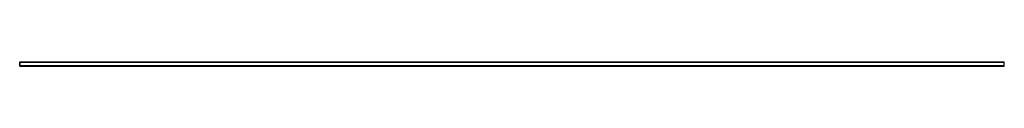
# Model space of a CAD drawing. Header units: millimetres. Extents: x 0 to 3500, y -16 to 0.
import ezdxf

# ---------------------------------------------------------------- set-up
doc = ezdxf.new("R2010")
doc.units = ezdxf.units.MM
doc.header["$LTSCALE"] = 10
doc.linetypes.add('ALLCAD_Strich', pattern=[0.2, 0.15, -0.05])
for name, color, linetype in [('BESCH_KONT_sich_schn_ansi_2d', 40, 'Continuous'), ('BESCH_KONT_sich_schn_grun_2d', 10, 'Continuous'), ('BESCH_KONT_sich_schn_seit_2d', 160, 'Continuous')]:
    doc.layers.add(name, color=color, linetype=linetype)

msp = doc.modelspace()

# ---------------------------------------------------------------- linework, layer by layer
at = {"layer": 'BESCH_KONT_sich_schn_ansi_2d', "linetype": 'ALLCAD_Strich'}
for p, q in [((0, -15.5, -31), (3500, -15.5, -31)), ((0, -15.5, -32), (3500, -15.5, -32)), ((0, -15.5, -1), (3500, -15.5, -1)), ((0, -15.5, -2), (3500, -15.5, -2)), ((0, -15.5, -33), (3500, -15.5, -33)), ((0, -15.5, -64), (0, -15.5, -64)), ((0, -15.5, -64), (0, -15.5, -64)), ((0, -15.5, -64), (0, -15.5, -64)), ((0, -15.5, -64), (0, -15.5, -64)), ((0, -15.5, -64), (0, -15.5, -64)), ((0, -15.5, -64), (0, -15.5, -64)), ((0, -15.5, -64), (0, -15.5, -64)), ((0, -15.5, -64), (0, -15.5, -64)), ((0, -15.5, -64), (0, -15.5, -64)), ((0, -15.5, -64), (0, -15.5, -64)), ((0, -15.5, -64), (0, -15.5, -64)), ((0, -15.5, -64), (0, -15.5, -64)), ((0, -15.5, -64), (0, -15.5, -64)), ((0, -15.5, -64), (0, -15.5, -64)), ((0, -15.5, -64), (0, -15.5, -64)), ((0, -15.5, -64), (0, -15.5, -64)), ((0, -15.5, -64), (0, -15.5, -64)), ((0, -15.5, -64), (0, -15.5, -64)), ((0, -15.5, -64), (0, -15.5, -64)), ((0, -15.5, -64), (0, -15.5, -64)), ((0, -15.5, -64), (0, -15.5, -64)), ((0, -15.5, -64), (0, -15.5, -64)), ((0, -15.5, -64), (0, -15.5, -64)), ((0, -15.5, -64), (0, -15.5, -64)), ((0, -15.5, -64), (0, -15.5, -64)), ((0, -15.5, -64), (0, -15.5, -64)), ((0, -15.5, -64), (0, -15.5, -64)), ((0, -15.5, -64), (0, -15.5, -64)), ((0, -15.5, -64), (3500, -15.5, -64)), ((0, -15.5, -64), (0, -15.5, -64)), ((0, -15.5, -64), (0, -15.5, -64)), ((0, -15.5, -64), (0, -15.5, -64)), ((0, -15.5, -64), (0, -15.5, -64)), ((0, -15.5, -64), (0, -15.5, -64)), ((0, -15.5, -64), (0, -15.5, -64)), ((0, -15.5, -64), (0, -15.5, -64)), ((0, -15.5, -64), (0, -15.5, -64)), ((0, -15.5, -64), (0, -15.5, -64)), ((0, -15.5, -64), (0, -15.5, -64)), ((0, -15.5, -64), (0, -15.5, -64)), ((0, -15.5, -65), (0, -15.5)), ((0, -15.5), (3500, -15.5)), ((0, -15.5, -65), (3500, -15.5, -65)), ((3500, -15.5, -65), (3500, -15.5))]:
    msp.add_line(p, q, dxfattribs=at)
at = {"layer": 'BESCH_KONT_sich_schn_grun_2d', "linetype": 'ALLCAD_Strich'}
for p, q in [((0, -15.5, -65), (0, 0, -65)), ((0, 0, -65), (3500, 0, -65)), ((3500, -15.5, -65), (3500, 0, -65)), ((0, -1, -65), (3500, -1, -65)), ((0, -12.5, -65), (3500, -12.5, -65)), ((0, -14.5, -65), (3500, -14.5, -65)), ((0, -14.5, -65), (0, -14.5, -65)), ((0, -14.5, -65), (0, -14.5, -65)), ((0, -14.5, -65), (0, -14.5, -65)), ((0, -14.5, -65), (0, -14.5, -65)), ((0, -14.5, -65), (0, -14.5, -65)), ((0, -14.5, -65), (0, -14.5, -65)), ((0, -14.5, -65), (0, -14.5, -65)), ((0, -14.5, -65), (0, -14.5, -65)), ((0, -14.5, -65), (0, -14.5, -65)), ((0, -14.5, -65), (0, -14.5, -65)), ((0, -14.5, -65), (0, -14.5, -65)), ((0, -14.5, -65), (0, -14.5, -65)), ((0, -14.5, -65), (0, -14.5, -65)), ((0, -14.5, -65), (0, -14.5, -65)), ((0, -14.5, -65), (0, -14.5, -65)), ((0, -14.5, -65), (0, -14.5, -65)), ((0, -14.5, -65), (0, -14.5, -65)), ((0, -14.5, -65), (0, -14.5, -65)), ((0, -14.5, -65), (0, -14.5, -65)), ((0, -14.5, -65), (0, -14.5, -65)), ((0, -14.5, -65), (0, -14.5, -65)), ((0, -14.5, -65), (0, -14.5, -65)), ((0, -14.5, -65), (0, -14.5, -65)), ((0, -15.5, -65), (3500, -15.5, -65))]:
    msp.add_line(p, q, dxfattribs=at)
for radius, start, end in [(0.00271, 180, 270), (0.00271, 90, 180), (0.00116, 90, 180), (0.00116, 180, 270), (0.00271, 0, 90), (0.00271, 270, 360), (0.00116, 270, 0), (0.00116, 0, 90), (0.00271, 180, 270), (0.00271, 90, 180), (0.00116, 90, 180), (0.00116, 180, 270), (0.00271, 0, 90), (0.00271, 270, 360), (0.00116, 270, 0), (0.00116, 0, 90), (0.00217, 360, 90), (0.00217, 270, 360), (0.00093, 270, 0), (0.00093, 360, 90)]:
    msp.add_arc((0, -14.5, -65), radius, start, end, dxfattribs=at)
at = {"layer": 'BESCH_KONT_sich_schn_seit_2d', "linetype": 'ALLCAD_Strich'}
for p, q in [((0, -1, -31), (0, 0, -31)), ((0, 0, -2), (0, -1, -2)), ((0, 0), (0, 0, -2)), ((0, -15.5), (0, 0)), ((0, 0, -33), (0, -14.5, -33)), ((0, 0, -31), (0, 0, -33)), ((0, -1, -32), (0, -1, -31)), ((0, -14.5, -32), (0, -1, -32)), ((0, -1, -1), (0, -14.5, -1)), ((0, -1, -2), (0, -1, -1)), ((0, -12.5, -65), (0, -15.5, -65)), ((0, -12.5, -64), (0, -12.5, -65)), ((0, -14.5, -64), (0, -12.5, -64)), ((0, -14.5, -64), (0, -14.5, -64)), ((0, -14.5, -64), (0, -14.5, -64)), ((0, -14.5, -64), (0, -14.5, -64)), ((0, -14.5, -64), (0, -14.5, -64)), ((0, -14.5, -64), (0, -14.5, -64)), ((0, -14.5, -64), (0, -14.5, -64)), ((0, -14.5, -64), (0, -14.5, -64)), ((0, -14.5, -64), (0, -14.5, -64)), ((0, -14.5, -64), (0, -14.5, -64)), ((0, -14.5, -64), (0, -14.5, -64)), ((0, -14.5, -64), (0, -14.5, -64)), ((0, -14.5, -64), (0, -14.5, -64)), ((0, -14.5, -1), (0, -14.5, -32)), ((0, -14.5, -33), (0, -14.5, -64)), ((0, -14.5, -64), (0, -14.5, -64)), ((0, -14.5, -64), (0, -14.5, -64)), ((0, -14.5, -64), (0, -14.5, -64)), ((0, -14.5, -64), (0, -14.5, -64)), ((0, -14.5, -64), (0, -14.5, -64)), ((0, -14.5, -64), (0, -14.5, -64)), ((0, -14.5, -64), (0, -14.5, -64)), ((0, -15.5, -65), (0, -15.5))]:
    msp.add_line(p, q, dxfattribs=at)

doc.saveas('drawing.dxf')
